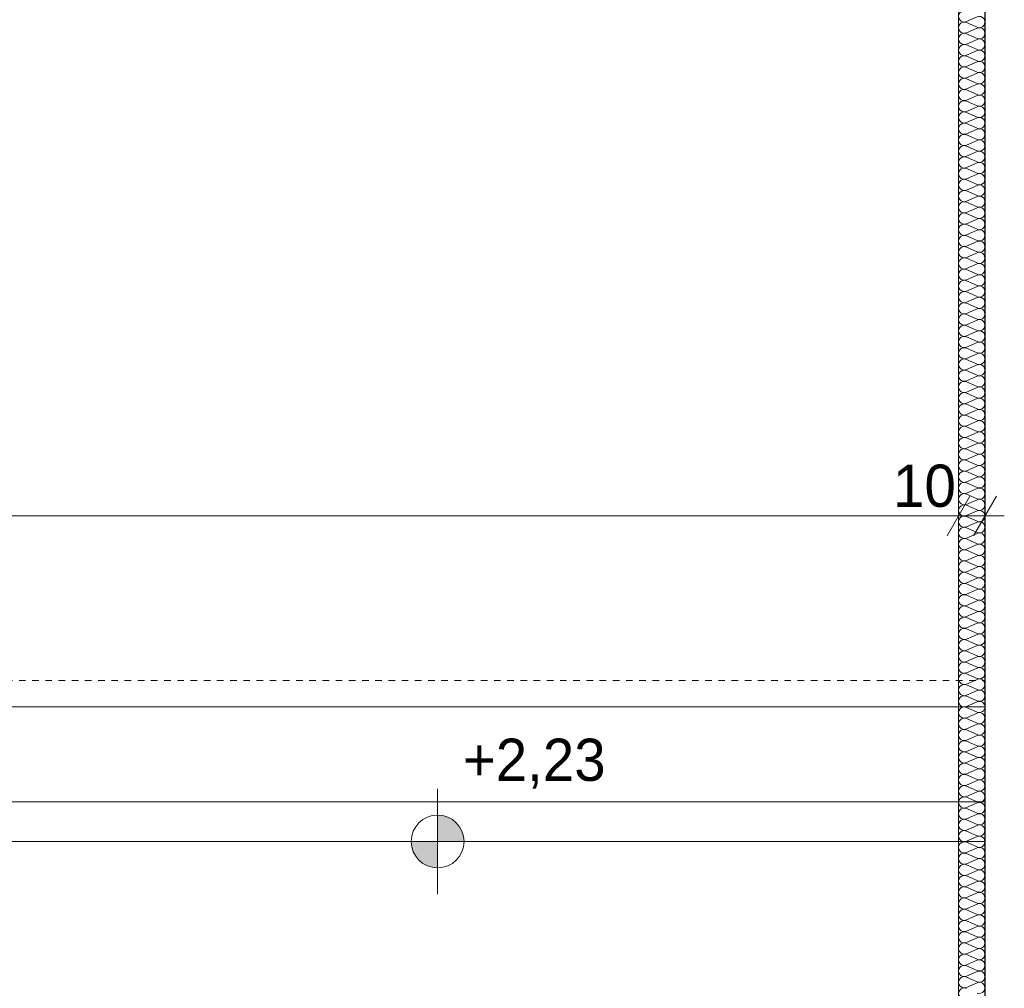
# Model space of a CAD drawing. Extents: x -547885 to -186295, y -25370 to 156194.
# Tile 193 of 256: x -501696 to -497965, y 72261 to 75933. Entities that reach past the tile are written whole.
import ezdxf

# ---------------------------------------------------------------- set-up
doc = ezdxf.new("R2010")
doc.units = 0
doc.header["$MEASUREMENT"] = 0
doc.linetypes.add('Hidden Line', pattern=[50, 25, -25])
for name, color, linetype in [('Arch ocieplenie', 7, 'Continuous'), ('INWENT RZĘDNE', 7, 'Continuous'), ('INWENT WYMIARY', 7, 'Continuous')]:
    doc.layers.add(name, color=color, linetype=linetype)
for name, color, linetype, lineweight, true_color in [('Arch ocieplenie_Nr_Pióra__44', 7, 'Continuous', 9, 0x029e21), ('Arch ocieplenie_Nr_Pióra__9', 7, 'Continuous', 9, 0x3dad99), ('Arch wykończenie_Nr_Pióra__3', 7, 'Continuous', 18, 0xff6600)]:
    doc.layers.add(name, color=color, linetype=linetype, lineweight=lineweight, true_color=true_color)
for name, color, linetype, lineweight in [('INWENT DACH_Nr_Pióra__21', 7, 'Continuous', 9), ('INWENT RURY SPUSTOWE_Nr_Pióra__21', 7, 'Continuous', 9), ('INWENT RZĘDNE_Nr_Pióra__21', 7, 'Continuous', 9), ('INWENT WYMIARY_Nr_Pióra__21', 7, 'Continuous', 9), ('INWENT.ŚCIANY_Nr_Pióra__1', 7, 'Continuous', 25), ('INWENT.ŚCIANY_Nr_Pióra__21', 7, 'Continuous', 9)]:
    doc.layers.add(name, color=color, linetype=linetype, lineweight=lineweight)
doc.styles.add('GENERATED_STYLE_2', font='txt')
doc.styles.add('GENERATED_STYLE_4', font='txt')
doc.dimstyles.new('GENERATED_STYLE__5', dxfattribs={"dimtxt": 160.000002, "dimasz": 114, "dimexe": 0.18, "dimexo": 0, "dimgap": 0.09, "dimtad": 1, "dimtih": 1, "dimtoh": 1, "dimdec": 0, "dimlfac": 0.1, "dimzin": 0, "dimdsep": 46, "dimtxsty": 'GENERATED_STYLE_2', "dimblk": 'ARROWHEAD_2', "dimblk1": 'ARROWHEAD_2', "dimblk2": 'ARROWHEAD_2', "dimcen": 0.09, "dimclrd": 7, "dimclre": 7, "dimclrt": 7, "dimazin": 0, "dimtfac": 1, "dimtdec": 4, "dimtmove": 0, "dimatfit": 3, "dimfxl": 0, "dimtolj": 1, "dimtzin": 0, "dimarcsym": 0})

# ---------------------------------------------------------------- blocks, each defined once
blk = doc.blocks.new('Izolacja cieplna 14_210', base_point=(-498038.3, 73327.6))
at = {"layer": 'Arch ocieplenie_Nr_Pióra__44', "linetype": 'Continuous'}
for p, q in [((-498108.5, 73325.8), (-498068.1, 73308.1)), ((-498068.1, 73304.5), (-498108.5, 73286.8)), ((-498108.5, 73283.2), (-498068.1, 73265.5)), ((-498068.1, 73261.9), (-498108.5, 73244.2)), ((-498108.5, 73240.7), (-498068.1, 73222.9)), ((-498068.1, 73219.4), (-498108.5, 73201.6)), ((-498108.5, 73198.1), (-498068.1, 73180.3)), ((-498068.1, 73176.8), (-498108.5, 73159)), ((-498108.5, 73155.5), (-498068.1, 73137.7)), ((-498068.1, 73134.2), (-498108.5, 73116.4)), ((-498108.5, 73112.9), (-498068.1, 73095.1)), ((-498068.1, 73091.6), (-498108.5, 73073.8)), ((-498108.5, 73070.3), (-498068.1, 73052.5)), ((-498068.1, 73049), (-498108.5, 73031.2)), ((-498108.5, 73027.7), (-498068.1, 73010)), ((-498068.1, 73006.4), (-498108.5, 72988.7)), ((-498108.5, 72985.1), (-498068.1, 72967.4)), ((-498068.1, 72963.8), (-498108.5, 72946.1)), ((-498108.5, 72942.5), (-498068.1, 72924.8)), ((-498068.1, 72921.2), (-498108.5, 72903.5)), ((-498108.5, 72899.9), (-498068.1, 72882.2)), ((-498068.1, 72878.6), (-498108.5, 72860.9)), ((-498108.5, 72857.3), (-498068.1, 72839.6)), ((-498068.1, 72836), (-498108.5, 72818.3)), ((-498108.5, 72814.7), (-498068.1, 72797)), ((-498068.1, 72793.4), (-498108.5, 72775.7)), ((-498108.5, 72772.1), (-498068.1, 72754.4)), ((-498068.1, 72750.8), (-498108.5, 72733.1)), ((-498108.5, 72729.5), (-498068.1, 72711.8)), ((-498068.1, 72708.2), (-498108.5, 72690.5)), ((-498108.5, 72686.9), (-498068.1, 72669.2)), ((-498068.1, 72665.6), (-498108.5, 72647.9)), ((-498108.5, 72644.3), (-498068.1, 72626.6)), ((-498068.1, 72623), (-498108.5, 72605.3)), ((-498108.5, 72601.7), (-498068.1, 72584)), ((-498068.1, 72580.4), (-498108.5, 72562.7)), ((-498108.5, 72559.1), (-498068.1, 72541.4)), ((-498068.1, 72537.8), (-498108.5, 72520.1)), ((-498108.5, 72516.5), (-498068.1, 72498.8)), ((-498068.1, 72495.2), (-498108.5, 72477.5)), ((-498108.5, 72473.9), (-498068.1, 72456.2)), ((-498068.1, 72452.6), (-498108.5, 72434.9)), ((-498108.5, 72431.3), (-498068.1, 72413.6)), ((-498068.1, 72410), (-498108.5, 72392.3)), ((-498108.5, 72388.7), (-498068.1, 72371)), ((-498068.1, 72367.4), (-498108.5, 72349.7)), ((-498108.5, 72346.1), (-498068.1, 72328.4)), ((-498068.1, 72324.8), (-498108.5, 72307.1)), ((-498108.5, 72303.5), (-498068.1, 72285.8)), ((-498068.1, 72282.2), (-498108.5, 72264.5))]:
    blk.add_line(p, q, dxfattribs=at)
for centre, start_param, end_param in [((-498117.1, 73306.3), 2.728799, 6.695979), ((-498059.6, 73327.6), 5.870392, 7.853982), ((-498117.1, 73263.7), 2.728799, 6.695979), ((-498059.6, 73285), 5.870392, 9.837571), ((-498117.1, 73221.1), 2.728799, 6.695979), ((-498059.6, 73242.4), 5.870392, 9.837571), ((-498117.1, 73178.5), 2.728799, 6.695979), ((-498059.6, 73199.8), 5.870392, 9.837571), ((-498059.6, 73157.2), 5.870392, 9.837571), ((-498117.1, 73135.9), 2.728799, 6.695979), ((-498059.6, 73114.7), 5.870392, 9.837571), ((-498117.1, 73093.4), 2.728799, 6.695979), ((-498059.6, 73072.1), 5.870392, 9.837571), ((-498117.1, 73050.8), 2.728799, 6.695979), ((-498059.6, 73029.5), 5.870392, 9.837571), ((-498117.1, 73008.2), 2.728799, 6.695979), ((-498117.1, 72965.6), 2.728799, 6.695979), ((-498059.6, 72986.9), 5.870392, 9.837571), ((-498117.1, 72923), 2.728799, 6.695979), ((-498059.6, 72944.3), 5.870392, 9.837571), ((-498117.1, 72880.4), 2.728799, 6.695979), ((-498059.6, 72901.7), 5.870392, 9.837571), ((-498117.1, 72837.8), 2.728799, 6.695979), ((-498059.6, 72859.1), 5.870392, 9.837571), ((-498059.6, 72816.5), 5.870392, 9.837571), ((-498117.1, 72795.2), 2.728799, 6.695979), ((-498059.6, 72773.9), 5.870392, 9.837571), ((-498117.1, 72752.6), 2.728799, 6.695979), ((-498059.6, 72731.3), 5.870392, 9.837571), ((-498117.1, 72710), 2.728799, 6.695979), ((-498059.6, 72688.7), 5.870392, 9.837571), ((-498117.1, 72667.4), 2.728799, 6.695979), ((-498117.1, 72624.8), 2.728799, 6.695979), ((-498059.6, 72646.1), 5.870392, 9.837571), ((-498117.1, 72582.2), 2.728799, 6.695979), ((-498059.6, 72603.5), 5.870392, 9.837571), ((-498117.1, 72539.6), 2.728799, 6.695979), ((-498059.6, 72560.9), 5.870392, 9.837571), ((-498059.6, 72518.3), 5.870392, 9.837571), ((-498117.1, 72497), 2.728799, 6.695979), ((-498059.6, 72475.7), 5.870392, 9.837571), ((-498117.1, 72454.4), 2.728799, 6.695979), ((-498059.6, 72433.1), 5.870392, 9.837571), ((-498117.1, 72411.8), 2.728799, 6.695979), ((-498059.6, 72390.5), 5.870392, 9.837571), ((-498117.1, 72369.2), 2.728799, 6.695979), ((-498117.1, 72326.6), 2.728799, 6.695979), ((-498059.6, 72347.9), 5.870392, 9.837571), ((-498117.1, 72284), 2.728799, 6.695979), ((-498059.6, 72305.3), 5.870392, 9.837571), ((-498117.1, 72241.4), 2.728799, 6.695979), ((-498059.6, 72262.7), 5.870392, 9.837571)]:
    blk.add_ellipse(centre, major_axis=(0, -21.3), ratio=0.998579, start_param=start_param, end_param=end_param, dxfattribs=at)
blk = doc.blocks.new('Izolacja cieplna 14_217', base_point=(-498038.3, 80647.6))
at = {"layer": 'Arch ocieplenie_Nr_Pióra__9', "linetype": 'Continuous'}
for p, q in [((-498068.1, 75943.2), (-498108.5, 75925.5)), ((-498108.5, 75921.9), (-498068.1, 75904.2)), ((-498068.1, 75900.6), (-498108.5, 75882.9)), ((-498108.5, 75879.3), (-498068.1, 75861.6)), ((-498068.1, 75858.1), (-498108.5, 75840.4)), ((-498108.5, 75836.8), (-498068.1, 75819.1)), ((-498068.1, 75815.5), (-498108.5, 75797.8)), ((-498108.5, 75794.2), (-498068.1, 75776.5)), ((-498068.1, 75772.9), (-498108.5, 75755.2)), ((-498108.5, 75751.7), (-498068.1, 75734)), ((-498068.1, 75730.4), (-498108.5, 75712.7)), ((-498108.5, 75709.1), (-498068.1, 75691.4)), ((-498068.1, 75687.8), (-498108.5, 75670.1)), ((-498108.5, 75666.5), (-498068.1, 75648.8)), ((-498068.1, 75645.3), (-498108.5, 75627.6)), ((-498108.5, 75624), (-498068.1, 75606.3)), ((-498068.1, 75602.7), (-498108.5, 75585)), ((-498108.5, 75581.4), (-498068.1, 75563.7)), ((-498068.1, 75560.1), (-498108.5, 75542.4)), ((-498108.5, 75538.9), (-498068.1, 75521.2)), ((-498068.1, 75517.6), (-498108.5, 75499.9)), ((-498108.5, 75496.3), (-498068.1, 75478.6)), ((-498068.1, 75475), (-498108.5, 75457.3)), ((-498108.5, 75453.8), (-498068.1, 75436)), ((-498068.1, 75432.5), (-498108.5, 75414.8)), ((-498108.5, 75411.2), (-498068.1, 75393.5)), ((-498068.1, 75389.9), (-498108.5, 75372.2)), ((-498108.5, 75368.6), (-498068.1, 75350.9)), ((-498068.1, 75347.4), (-498108.5, 75329.7)), ((-498108.5, 75326.1), (-498068.1, 75308.4)), ((-498068.1, 75304.8), (-498108.5, 75287.1)), ((-498108.5, 75283.5), (-498068.1, 75265.8)), ((-498068.1, 75262.2), (-498108.5, 75244.5)), ((-498108.5, 75241), (-498068.1, 75223.3)), ((-498068.1, 75219.7), (-498108.5, 75202)), ((-498108.5, 75198.4), (-498068.1, 75180.7)), ((-498068.1, 75177.1), (-498108.5, 75159.4)), ((-498108.5, 75155.8), (-498068.1, 75138.1)), ((-498068.1, 75134.6), (-498108.5, 75116.9)), ((-498108.5, 75113.3), (-498068.1, 75095.6)), ((-498068.1, 75092), (-498108.5, 75074.3)), ((-498108.5, 75070.7), (-498068.1, 75053)), ((-498068.1, 75049.4), (-498108.5, 75031.7)), ((-498108.5, 75028.2), (-498068.1, 75010.5)), ((-498068.1, 75006.9), (-498108.5, 74989.2)), ((-498108.5, 74985.6), (-498068.1, 74967.9)), ((-498068.1, 74964.3), (-498108.5, 74946.6)), ((-498108.5, 74943.1), (-498068.1, 74925.3)), ((-498068.1, 74921.8), (-498108.5, 74904.1)), ((-498108.5, 74900.5), (-498068.1, 74882.8)), ((-498068.1, 74879.2), (-498108.5, 74861.5)), ((-498108.5, 74857.9), (-498068.1, 74840.2)), ((-498068.1, 74836.7), (-498108.5, 74819)), ((-498108.5, 74815.4), (-498068.1, 74797.7)), ((-498068.1, 74794.1), (-498108.5, 74776.4)), ((-498108.5, 74772.8), (-498068.1, 74755.1)), ((-498068.1, 74751.5), (-498108.5, 74733.8)), ((-498108.5, 74730.3), (-498068.1, 74712.6)), ((-498068.1, 74709), (-498108.5, 74691.3)), ((-498108.5, 74687.7), (-498068.1, 74670)), ((-498068.1, 74666.4), (-498108.5, 74648.7)), ((-498108.5, 74645.1), (-498068.1, 74627.4)), ((-498068.1, 74623.9), (-498108.5, 74606.2)), ((-498108.5, 74602.6), (-498068.1, 74584.9)), ((-498068.1, 74581.3), (-498108.5, 74563.6)), ((-498108.5, 74560), (-498068.1, 74542.3)), ((-498068.1, 74538.8), (-498108.5, 74521)), ((-498108.5, 74517.5), (-498068.1, 74499.8)), ((-498068.1, 74496.2), (-498108.5, 74478.5)), ((-498108.5, 74474.9), (-498068.1, 74457.2)), ((-498068.1, 74453.6), (-498108.5, 74435.9)), ((-498108.5, 74432.4), (-498068.1, 74414.7)), ((-498068.1, 74411.1), (-498108.5, 74393.4)), ((-498108.5, 74389.8), (-498068.1, 74372.1)), ((-498068.1, 74368.5), (-498108.5, 74350.8)), ((-498108.5, 74347.2), (-498068.1, 74329.5)), ((-498068.1, 74326), (-498108.5, 74308.3)), ((-498108.5, 74304.7), (-498068.1, 74287)), ((-498068.1, 74283.4), (-498108.5, 74265.7)), ((-498108.5, 74262.1), (-498068.1, 74244.4)), ((-498068.1, 74240.8), (-498108.5, 74223.1)), ((-498108.5, 74219.6), (-498068.1, 74201.9)), ((-498068.1, 74198.3), (-498108.5, 74180.6)), ((-498108.5, 74177), (-498068.1, 74159.3)), ((-498068.1, 74155.7), (-498108.5, 74138)), ((-498108.5, 74134.4), (-498068.1, 74116.7)), ((-498068.1, 74113.2), (-498108.5, 74095.5)), ((-498108.5, 74091.9), (-498068.1, 74074.2)), ((-498068.1, 74070.6), (-498108.5, 74052.9)), ((-498108.5, 74049.3), (-498068.1, 74031.6)), ((-498068.1, 74028.1), (-498108.5, 74010.4)), ((-498108.5, 74006.8), (-498068.1, 73989.1)), ((-498068.1, 73985.5), (-498108.5, 73967.8)), ((-498108.5, 73964.2), (-498068.1, 73946.5)), ((-498068.1, 73942.9), (-498108.5, 73925.2)), ((-498108.5, 73921.7), (-498068.1, 73904)), ((-498068.1, 73900.4), (-498108.5, 73882.7)), ((-498108.5, 73879.1), (-498068.1, 73861.4)), ((-498068.1, 73857.8), (-498108.5, 73840.1)), ((-498108.5, 73836.5), (-498068.1, 73818.8)), ((-498068.1, 73815.3), (-498108.5, 73797.6)), ((-498108.5, 73794), (-498068.1, 73776.3)), ((-498068.1, 73772.7), (-498108.5, 73755)), ((-498108.5, 73751.4), (-498068.1, 73733.7)), ((-498068.1, 73730.1), (-498108.5, 73712.4)), ((-498108.5, 73708.9), (-498068.1, 73691.2)), ((-498068.1, 73687.6), (-498108.5, 73669.9)), ((-498108.5, 73666.3), (-498068.1, 73648.6)), ((-498068.1, 73645), (-498108.5, 73627.3)), ((-498108.5, 73623.8), (-498068.1, 73606)), ((-498068.1, 73602.5), (-498108.5, 73584.8)), ((-498108.5, 73581.2), (-498068.1, 73563.5)), ((-498068.1, 73559.9), (-498108.5, 73542.2)), ((-498108.5, 73538.6), (-498068.1, 73520.9)), ((-498068.1, 73517.4), (-498108.5, 73499.7)), ((-498108.5, 73496.1), (-498068.1, 73478.4)), ((-498068.1, 73474.8), (-498108.5, 73457.1)), ((-498108.5, 73453.5), (-498068.1, 73435.8)), ((-498068.1, 73432.2), (-498108.5, 73414.5)), ((-498108.5, 73411), (-498068.1, 73393.3)), ((-498068.1, 73389.7), (-498108.5, 73372)), ((-498108.5, 73368.4), (-498068.1, 73350.7)), ((-498068.1, 73347.1), (-498108.5, 73329.4))]:
    blk.add_line(p, q, dxfattribs=at)
for centre, start_param, end_param in [((-498117.1, 75945), 2.728799, 6.695979), ((-498117.1, 75902.4), 2.728799, 6.695979), ((-498059.6, 75923.7), 5.870392, 9.837571), ((-498117.1, 75859.8), 2.728799, 6.695979), ((-498059.6, 75881.1), 5.870392, 9.837571), ((-498059.6, 75838.6), 5.870392, 9.837571), ((-498117.1, 75817.3), 2.728799, 6.695979), ((-498059.6, 75796), 5.870392, 9.837571), ((-498117.1, 75774.7), 2.728799, 6.695979), ((-498059.6, 75753.4), 5.870392, 9.837571), ((-498117.1, 75732.2), 2.728799, 6.695979), ((-498059.6, 75710.9), 5.870392, 9.837571), ((-498117.1, 75689.6), 2.728799, 6.695979), ((-498117.1, 75647.1), 2.728799, 6.695979), ((-498059.6, 75668.3), 5.870392, 9.837571), ((-498117.1, 75604.5), 2.728799, 6.695979), ((-498059.6, 75625.8), 5.870392, 9.837571), ((-498117.1, 75561.9), 2.728799, 6.695979), ((-498059.6, 75583.2), 5.870392, 9.837571), ((-498059.6, 75540.7), 5.870392, 9.837571), ((-498117.1, 75519.4), 2.728799, 6.695979), ((-498059.6, 75498.1), 5.870392, 9.837571), ((-498117.1, 75476.8), 2.728799, 6.695979), ((-498059.6, 75455.5), 5.870392, 9.837571), ((-498117.1, 75434.3), 2.728799, 6.695979), ((-498059.6, 75413), 5.870392, 9.837571), ((-498117.1, 75391.7), 2.728799, 6.695979), ((-498117.1, 75349.1), 2.728799, 6.695979), ((-498059.6, 75370.4), 5.870392, 9.837571), ((-498117.1, 75306.6), 2.728799, 6.695979), ((-498059.6, 75327.9), 5.870392, 9.837571), ((-498117.1, 75264), 2.728799, 6.695979), ((-498059.6, 75285.3), 5.870392, 9.837571), ((-498059.6, 75242.7), 5.870392, 9.837571), ((-498117.1, 75221.5), 2.728799, 6.695979), ((-498059.6, 75200.2), 5.870392, 9.837571), ((-498117.1, 75178.9), 2.728799, 6.695979), ((-498059.6, 75157.6), 5.870392, 9.837571), ((-498117.1, 75136.4), 2.728799, 6.695979), ((-498059.6, 75115.1), 5.870392, 9.837571), ((-498117.1, 75093.8), 2.728799, 6.695979), ((-498117.1, 75051.2), 2.728799, 6.695979), ((-498059.6, 75072.5), 5.870392, 9.837571), ((-498117.1, 75008.7), 2.728799, 6.695979), ((-498059.6, 75030), 5.870392, 9.837571), ((-498117.1, 74966.1), 2.728799, 6.695979), ((-498059.6, 74987.4), 5.870392, 9.837571), ((-498059.6, 74944.8), 5.870392, 9.837571), ((-498117.1, 74923.6), 2.728799, 6.695979), ((-498059.6, 74902.3), 5.870392, 9.837571), ((-498117.1, 74881), 2.728799, 6.695979), ((-498059.6, 74859.7), 5.870392, 9.837571), ((-498117.1, 74838.4), 2.728799, 6.695979), ((-498059.6, 74817.2), 5.870392, 9.837571), ((-498117.1, 74795.9), 2.728799, 6.695979), ((-498117.1, 74753.3), 2.728799, 6.695979), ((-498059.6, 74774.6), 5.870392, 9.837571), ((-498117.1, 74710.8), 2.728799, 6.695979), ((-498059.6, 74732.1), 5.870392, 9.837571), ((-498117.1, 74668.2), 2.728799, 6.695979), ((-498059.6, 74689.5), 5.870392, 9.837571), ((-498059.6, 74646.9), 5.870392, 9.837571), ((-498117.1, 74625.7), 2.728799, 6.695979), ((-498059.6, 74604.4), 5.870392, 9.837571), ((-498117.1, 74583.1), 2.728799, 6.695979), ((-498059.6, 74561.8), 5.870392, 9.837571), ((-498117.1, 74540.5), 2.728799, 6.695979), ((-498059.6, 74519.3), 5.870392, 9.837571), ((-498117.1, 74498), 2.728799, 6.695979), ((-498117.1, 74455.4), 2.728799, 6.695979), ((-498059.6, 74476.7), 5.870392, 9.837571), ((-498117.1, 74412.9), 2.728799, 6.695979), ((-498059.6, 74434.1), 5.870392, 9.837571), ((-498117.1, 74370.3), 2.728799, 6.695979), ((-498059.6, 74391.6), 5.870392, 9.837571), ((-498059.6, 74349), 5.870392, 9.837571), ((-498117.1, 74327.7), 2.728799, 6.695979), ((-498059.6, 74306.5), 5.870392, 9.837571), ((-498117.1, 74285.2), 2.728799, 6.695979), ((-498059.6, 74263.9), 5.870392, 9.837571), ((-498117.1, 74242.6), 2.728799, 6.695979), ((-498059.6, 74221.4), 5.870392, 9.837571), ((-498117.1, 74200.1), 2.728799, 6.695979), ((-498117.1, 74157.5), 2.728799, 6.695979), ((-498059.6, 74178.8), 5.870392, 9.837571), ((-498117.1, 74115), 2.728799, 6.695979), ((-498059.6, 74136.2), 5.870392, 9.837571), ((-498117.1, 74072.4), 2.728799, 6.695979), ((-498059.6, 74093.7), 5.870392, 9.837571), ((-498059.6, 74051.1), 5.870392, 9.837571), ((-498117.1, 74029.8), 2.728799, 6.695979), ((-498059.6, 74008.6), 5.870392, 9.837571), ((-498117.1, 73987.3), 2.728799, 6.695979), ((-498059.6, 73966), 5.870392, 9.837571), ((-498117.1, 73944.7), 2.728799, 6.695979), ((-498059.6, 73923.4), 5.870392, 9.837571), ((-498117.1, 73902.2), 2.728799, 6.695979), ((-498117.1, 73859.6), 2.728799, 6.695979), ((-498059.6, 73880.9), 5.870392, 9.837571), ((-498117.1, 73817.1), 2.728799, 6.695979), ((-498059.6, 73838.3), 5.870392, 9.837571), ((-498117.1, 73774.5), 2.728799, 6.695979), ((-498059.6, 73795.8), 5.870392, 9.837571), ((-498059.6, 73753.2), 5.870392, 9.837571), ((-498117.1, 73731.9), 2.728799, 6.695979), ((-498059.6, 73710.7), 5.870392, 9.837571), ((-498117.1, 73689.4), 2.728799, 6.695979), ((-498059.6, 73668.1), 5.870392, 9.837571), ((-498117.1, 73646.8), 2.728799, 6.695979), ((-498059.6, 73625.5), 5.870392, 9.837571), ((-498117.1, 73604.3), 2.728799, 6.695979), ((-498117.1, 73561.7), 2.728799, 6.695979), ((-498059.6, 73583), 5.870392, 9.837571), ((-498117.1, 73519.1), 2.728799, 6.695979), ((-498059.6, 73540.4), 5.870392, 9.837571), ((-498117.1, 73476.6), 2.728799, 6.695979), ((-498059.6, 73497.9), 5.870392, 9.837571), ((-498059.6, 73455.3), 5.870392, 9.837571), ((-498117.1, 73434), 2.728799, 6.695979), ((-498059.6, 73412.7), 5.870392, 9.837571), ((-498117.1, 73391.5), 2.728799, 6.695979), ((-498059.6, 73370.2), 5.870392, 9.837571), ((-498117.1, 73348.9), 2.728799, 6.695979), ((-498059.6, 73327.6), 1.570796, 3.554385)]:
    blk.add_ellipse(centre, major_axis=(0, -21.3), ratio=0.999466, start_param=start_param, end_param=end_param, dxfattribs=at)
blk = doc.blocks.new('*D782')
at = {"layer": 'INWENT WYMIARY_Nr_Pióra__21', "linetype": 'Continuous'}
for p, q in [((-506998.3, 73939.3), (-506998.3, 74164.3)), ((-498138.3, 73939.3), (-498138.3, 74164.3)), ((-506955, 74126.8), (-507041.6, 73976.8)), ((-498095, 74126.8), (-498181.6, 73976.8)), ((-507071.7, 74051.8), (-506998.3, 74051.8)), ((-506998.3, 74051.8), (-498138.3, 74051.8))]:
    blk.add_line(p, q, dxfattribs=at)
at = {"layer": 'INWENT WYMIARY_Nr_Pióra__21', "char_height": 160, "attachment_point": 7, "style": 'GENERATED_STYLE_2'}
for s, insert in [('{886}', (-502824.3, 74083.8)), ('{10}', (-498386.5, 74083.8))]:
    blk.add_mtext(s, dxfattribs=dict(at, insert=insert))
blk = doc.blocks.new('ARROWHEAD_2')
at = {"color": 0, "linetype": 'Continuous', "lineweight": 0}
for p, q in [((-0.378, -0.655), (0.378, 0.655)), ((0, 0), (-1, 0))]:
    blk.add_line(p, q, dxfattribs=at)
blk = doc.blocks.new('*D783')
at = {"layer": 'INWENT WYMIARY_Nr_Pióra__21', "linetype": 'Continuous'}
for p, q in [((-498138.3, 73939.3), (-498138.3, 74164.3)), ((-498038.3, 73939.3), (-498038.3, 74164.3)), ((-498095, 74126.8), (-498181.6, 73976.8)), ((-498081.6, 73976.8), (-497995, 74126.8)), ((-498138.3, 74051.8), (-498038.3, 74051.8)), ((-498038.3, 74051.8), (-497965, 74051.8))]:
    blk.add_line(p, q, dxfattribs=at)
at = {"layer": 'INWENT WYMIARY_Nr_Pióra__21', "char_height": 160, "attachment_point": 7, "style": 'GENERATED_STYLE_2'}
for s, insert in [('{886}', (-502824.3, 74083.8)), ('{10}', (-498386.5, 74083.8))]:
    blk.add_mtext(s, dxfattribs=dict(at, insert=insert))
blk = doc.blocks.new('Koty wysokościowe_39', base_point=(-500112.1, 72817.6))
at = {"layer": 'INWENT RZĘDNE_Nr_Pióra__21', "linetype": 'Continuous'}
for points in [[(-500112.1, 72817.6), (-500012.1, 72817.6), (-500019.7, 72855.9), (-500041.4, 72888.3), (-500073.9, 72910), (-500112.1, 72917.6)], [(-500112.1, 72817.6), (-500212.1, 72817.6), (-500204.5, 72779.4), (-500182.8, 72746.9), (-500150.4, 72725.2), (-500112.1, 72717.6)]]:
    blk.add_hatch(color=256, dxfattribs=at).paths.add_polyline_path(points, flags=0)
for p, q in [((-500112.1, 72617.6), (-500112.1, 73017.6)), ((-500312.1, 72817.6), (-499912.1, 72817.6))]:
    blk.add_line(p, q, dxfattribs=at)
blk.add_circle((-500112.1, 72817.6), 100, dxfattribs=at)
at = {"layer": 'INWENT RZĘDNE_Nr_Pióra__21', "insert": (-500016.8, 73017.6), "char_height": 160, "attachment_point": 7, "style": 'GENERATED_STYLE_4'}
blk.add_mtext('{+2,23}', dxfattribs=at)

msp = doc.modelspace()

# ---------------------------------------------------------------- linework, layer by layer
at = {"layer": 'Arch wykończenie_Nr_Pióra__3', "linetype": 'Continuous'}
for p, q in [((-498138.3, 68837.6), (-498138.3, 81147.6)), ((-506998.3, 73327.6), (-498138.3, 73327.6)), ((-498138.3, 73327.6), (-498038.3, 73327.6))]:
    msp.add_line(p, q, dxfattribs=at)
at = {"layer": 'INWENT DACH_Nr_Pióra__21', "linetype": 'Continuous'}
msp.add_line((-498038.3, 72817.6), (-513118.3, 72817.6), dxfattribs=at)
at = {"layer": 'INWENT RURY SPUSTOWE_Nr_Pióra__21', "linetype": 'Continuous'}
msp.add_line((-513118.3, 72967.6), (-498038.3, 72967.6), dxfattribs=at)
at = {"layer": 'INWENT.ŚCIANY_Nr_Pióra__1', "linetype": 'Continuous'}
msp.add_line((-498038.3, 81012.6), (-498038.3, 68897.6), dxfattribs=at)
at = {"layer": 'INWENT.ŚCIANY_Nr_Pióra__21', "linetype": 'Hidden Line'}
msp.add_line((-506898.3, 73427.6), (-498038.3, 73427.6), dxfattribs=at)

# ---------------------------------------------------------------- block references
at = {"layer": 'Arch ocieplenie', "color": 104, "linetype": 'Continuous', "lineweight": 13, "true_color": 0x029e21}
for name, p in [('Izolacja cieplna 14_217', (-498038.3, 80647.6)), ('Izolacja cieplna 14_210', (-498038.3, 73327.6))]:
    msp.add_blockref(name, p, dxfattribs=at)
at = {"layer": 'INWENT RZĘDNE'}
msp.add_blockref('Koty wysokościowe_39', (-500112.1, 72817.6), dxfattribs=at)

# ---------------------------------------------------------------- dimensions: what is measured, and where the dimension line sits
at = {"layer": 'INWENT WYMIARY', "linetype": 'Continuous'}
for p1, p2, picture, middle in [((-506998.3, 73327.6), (-498138.3, 73327.6), '*D782', (-502642.2, 74163.8)), ((-498138.3, 73327.6), (-498038.3, 73853.2), '*D783', (-498265.1, 74163.8))]:
    dim = msp.add_linear_dim(base=(-506998.3, 74051.8), p1=p1, p2=p2, dimstyle='GENERATED_STYLE__5', dxfattribs=at)
    dim.commit()
    dim.dimension.update_dxf_attribs({"geometry": picture, "text_midpoint": middle})

doc.saveas('drawing.dxf')
